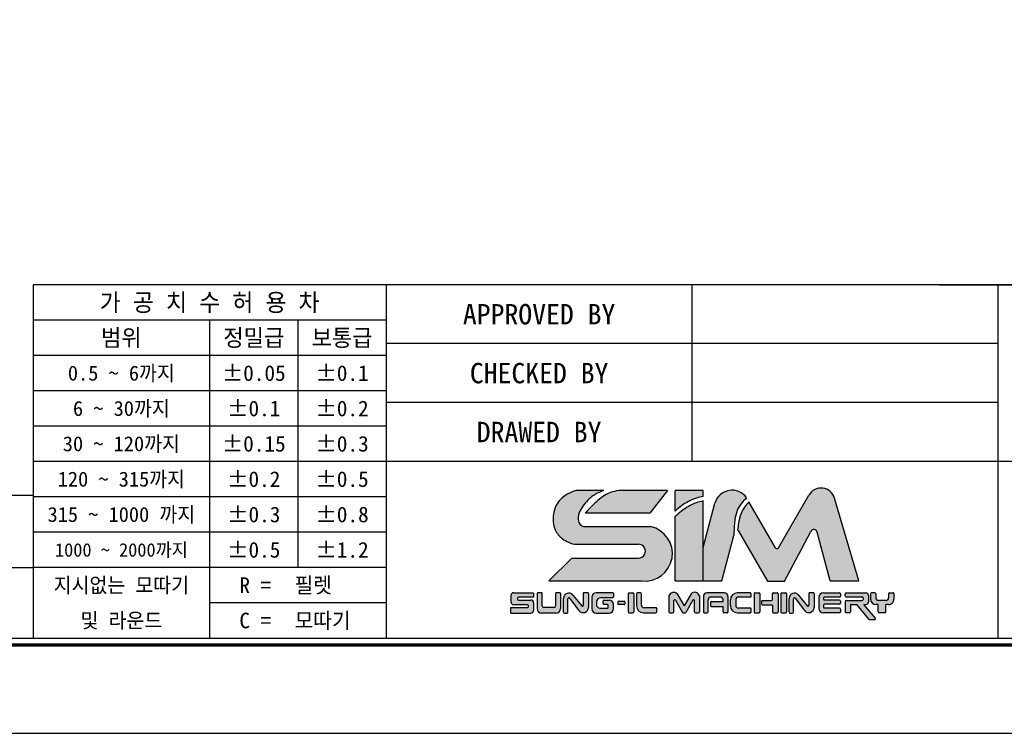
# Model space of a CAD drawing. Header units: millimetres. Extents: x -17227 to 5648, y -387 to 7914.
# Tile 3 of 6: x -9314 to -9183, y 3784 to 3878. Entities that reach past the tile are written whole.
import ezdxf
from ezdxf.enums import TextEntityAlignment as Align

# ---------------------------------------------------------------- set-up
doc = ezdxf.new("R2010")
doc.units = ezdxf.units.MM
doc.layers.get('0').update_dxf_attribs({"linetype": 'CONTINUOUS'})
doc.layers.add('7', color=7, linetype='CONTINUOUS')

msp = doc.modelspace()

# ---------------------------------------------------------------- hatches: boundary and pattern name
h = msp.add_hatch(color=150)
h.dxf.hatch_style = 1
edge = h.paths.add_edge_path()
edge.add_spline(control_points=[(-9226.96416654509, 3812.941369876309), (-9226.6808348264, 3813.193486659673), (-9226.131495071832, 3813.682305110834), (-9225.16872343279, 3814.257689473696), (-9224.223567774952, 3814.717028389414), (-9223.54506341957, 3814.832513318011), (-9223.248728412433, 3814.882951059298)], knot_values=[0, 0, 0, 0, 0.6304310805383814, 1.222315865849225, 1.865724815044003, 2.364625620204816, 2.364625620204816, 2.364625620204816, 2.364625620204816], degree=3, periodic=0)
edge.add_line((-9223.248728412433, 3814.882951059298), (-9223.248728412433, 3815.711415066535))
edge.add_line((-9223.248728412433, 3815.711415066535), (-9226.96416654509, 3815.711415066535))
edge.add_line((-9226.96416654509, 3815.711415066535), (-9226.96416654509, 3812.941369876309))
edge = h.paths.add_edge_path()
edge.add_spline(control_points=[(-9223.248728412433, 3814.307631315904), (-9223.551554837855, 3814.237981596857), (-9224.233570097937, 3814.081118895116), (-9225.185547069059, 3813.600340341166), (-9226.12175063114, 3812.972852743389), (-9226.678581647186, 3812.488025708), (-9226.96416654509, 3812.23936987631)], knot_values=[0, 0, 0, 0, 0.5164407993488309, 1.163110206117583, 1.761888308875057, 2.392319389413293, 2.392319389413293, 2.392319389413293, 2.392319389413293], degree=3, periodic=0)
edge.add_line((-9226.96416654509, 3812.239369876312), (-9226.96416654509, 3803.709879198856))
edge.add_line((-9226.96416654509, 3803.709879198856), (-9223.248728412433, 3803.709879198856))
edge.add_line((-9223.248728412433, 3803.709879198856), (-9223.248728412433, 3814.307631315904))
edge = h.paths.add_edge_path()
edge.add_line((-9230.215610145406, 3810.908693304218), (-9239.006610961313, 3810.908693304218))
edge.add_spline(control_points=[(-9239.006610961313, 3810.908693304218), (-9239.150060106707, 3810.952560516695), (-9239.500439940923, 3811.059707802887), (-9239.88543208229, 3811.759737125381), (-9239.762990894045, 3812.737526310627), (-9239.01023933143, 3813.897183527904), (-9237.962843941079, 3815.059068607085), (-9236.866440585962, 3815.512263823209), (-9236.384639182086, 3815.711415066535)], knot_values=[0, 0, 0, 0, 0.2433595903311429, 0.5944147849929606, 1.213183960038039, 1.789398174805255, 2.88702788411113, 3.747486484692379, 3.747486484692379, 3.747486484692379, 3.747486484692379], degree=3, periodic=0)
edge.add_line((-9236.384639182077, 3815.711415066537), (-9240.066303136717, 3815.711415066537))
edge.add_spline(control_points=[(-9240.066303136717, 3815.711415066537), (-9240.469261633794, 3815.559726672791), (-9241.371290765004, 3815.220169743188), (-9242.732939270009, 3814.07455803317), (-9243.264481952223, 3812.229105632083), (-9242.943754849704, 3810.43448150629), (-9242.109170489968, 3809.345661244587), (-9241.353891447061, 3808.977367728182), (-9241.080538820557, 3808.844073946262)], knot_values=[0, 0, 0, 0, 0.550739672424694, 1.232839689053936, 2.19963066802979, 2.850121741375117, 3.513003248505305, 3.888995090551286, 3.888995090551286, 3.888995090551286, 3.888995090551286], degree=3, periodic=0)
edge.add_arc((-9239.994341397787, 3810.916699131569), 2.33999999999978, 242.3423855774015, 269.9999999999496)
edge.add_line((-9239.994341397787, 3808.576699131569), (-9231.807731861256, 3808.576699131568))
edge.add_arc((-9231.807731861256, 3807.655833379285), 0.9208657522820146, 270.18688939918, 90, ccw=False)
edge.add_line((-9231.804728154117, 3806.734972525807), (-9240.64821000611, 3806.734972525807))
edge.add_line((-9240.64821000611, 3806.734972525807), (-9243.673303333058, 3803.709879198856))
edge.add_line((-9243.673303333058, 3803.709879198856), (-9231.394154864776, 3803.709879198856))
edge.add_arc((-9230.968211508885, 3807.336025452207), 3.651077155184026, 263.3004820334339, 78.10426637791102)
edge = h.paths.add_edge_path(flags=17)
edge.add_spline(control_points=[(-9234.398872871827, 3815.711415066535), (-9234.803566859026, 3815.625526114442), (-9235.917594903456, 3815.389093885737), (-9237.434786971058, 3814.250571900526), (-9238.393017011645, 3813.200657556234), (-9238.867579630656, 3812.680688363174)], knot_values=[0, 0, 0, 0, 0.6846043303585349, 1.884555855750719, 3.061918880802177, 3.061918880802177, 3.061918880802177, 3.061918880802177], degree=3, periodic=0)
edge.add_line((-9238.867579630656, 3812.680688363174), (-9230.289077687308, 3812.680688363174))
edge.add_line((-9230.289077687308, 3812.680688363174), (-9227.956082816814, 3815.711415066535))
edge.add_line((-9227.956082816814, 3815.711415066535), (-9234.398872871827, 3815.711415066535))
h = msp.add_hatch(color=8)
h.dxf.hatch_style = 1
edge = h.paths.add_edge_path()
edge.add_spline(control_points=[(-9219.16687909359, 3810.064347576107), (-9219.146622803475, 3810.644452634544), (-9219.111669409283, 3811.64545729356), (-9218.820921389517, 3812.959374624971), (-9218.263850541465, 3813.957213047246), (-9217.754656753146, 3814.448553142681), (-9217.484870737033, 3814.708879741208)], knot_values=[0, 0, 0, 0, 0.7435831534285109, 1.283095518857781, 1.707763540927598, 2.186317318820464, 2.186317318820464, 2.186317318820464, 2.186317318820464], degree=3, periodic=0)
edge.add_arc((-9219.416887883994, 3813.388686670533), 2.34000000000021, 34.34572044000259, 164.9999999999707)
edge.add_line((-9221.677154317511, 3813.994323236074), (-9223.248728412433, 3808.12912886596))
edge.add_line((-9223.248728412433, 3808.12912886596), (-9223.248728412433, 3803.709879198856))
edge.add_line((-9223.248728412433, 3803.709879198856), (-9220.78753094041, 3803.709879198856))
edge.add_line((-9220.78753094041, 3803.709879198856), (-9219.179169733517, 3809.7123649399))
edge.add_spline(control_points=[(-9219.179169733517, 3809.712364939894), (-9219.175072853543, 3809.829692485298), (-9219.170975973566, 3809.947020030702), (-9219.16687909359, 3810.064347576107)], knot_values=[2.186317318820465, 2.186317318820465, 2.186317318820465, 2.186317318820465, 2.336708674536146, 2.336708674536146, 2.336708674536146, 2.336708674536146], degree=3, periodic=0)
edge = h.paths.add_edge_path()
edge.add_arc((-9208.570965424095, 3810.052234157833), 0.46799999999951, 15.000000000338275, 152.0936797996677, ccw=False)
edge.add_line((-9208.118912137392, 3810.17336147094), (-9206.396667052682, 3803.745855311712))
edge.add_line((-9206.396667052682, 3803.745855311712), (-9202.5950873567, 3803.745855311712))
edge.add_line((-9202.5950873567, 3803.745855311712), (-9205.82470314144, 3814.665577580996))
edge.add_arc((-9207.619835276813, 3814.134649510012), 1.872000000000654, 16.47610349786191, 150.0000000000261)
edge.add_line((-9209.241034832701, 3815.070649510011), (-9213.26085263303, 3808.108120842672))
edge.add_arc((-9213.463502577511, 3808.225120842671), 0.233999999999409, 210.000000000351, 330.00000000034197, ccw=False)
edge.add_line((-9213.666152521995, 3808.108120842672), (-9217.177127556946, 3814.18930798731))
edge.add_spline(control_points=[(-9217.177127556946, 3814.189307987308), (-9217.389318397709, 3813.956156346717), (-9217.808326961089, 3813.495756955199), (-9218.305438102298, 3812.555836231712), (-9218.553549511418, 3811.52545751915), (-9218.639149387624, 3810.785844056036), (-9218.67523682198, 3810.474035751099)], knot_values=[0, 0, 0, 0, 0.523800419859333, 1.034337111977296, 1.752334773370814, 2.275651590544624, 2.275651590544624, 2.275651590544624, 2.275651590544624], degree=3, periodic=0)
edge.add_arc((-9218.787795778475, 3810.268885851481), 0.2340000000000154, 30.000000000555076, 61.24788174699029, ccw=False)
edge.add_line((-9218.585145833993, 3810.385885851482), (-9214.719102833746, 3803.689702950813))
edge.add_line((-9214.719102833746, 3803.689702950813), (-9212.470234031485, 3803.689702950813))
edge.add_line((-9212.470234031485, 3803.689702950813), (-9208.984543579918, 3810.271270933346))
h = msp.add_hatch(color=150)
h.dxf.hatch_style = 1
h.paths.add_polyline_path([(-9245.711168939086, 3800.830397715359, 0.4142135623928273), (-9246.062168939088, 3801.18139771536), (-9247.727060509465, 3801.181397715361, -0.4142135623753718), (-9247.844060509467, 3801.29839771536), (-9247.844060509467, 3801.443950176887, -0.4142135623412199), (-9247.727060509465, 3801.560950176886), (-9245.711168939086, 3801.560950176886), (-9245.711168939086, 3802.159980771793), (-9248.34552772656, 3802.159980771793, 0.4142135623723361), (-9248.696527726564, 3801.808980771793), (-9248.696527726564, 3800.909477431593, 0.414213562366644), (-9248.34552772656, 3800.558477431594), (-9246.495121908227, 3800.558477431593, -0.414213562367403), (-9246.378121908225, 3800.441477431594), (-9246.378121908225, 3800.302601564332, -0.4142135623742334), (-9246.495121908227, 3800.185601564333), (-9248.730301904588, 3800.185601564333), (-9248.730301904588, 3799.45882149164), (-9246.062168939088, 3799.45882149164, 0.41421356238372), (-9245.711168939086, 3799.809821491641)])
h.paths.add_polyline_path([(-9232.419553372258, 3802.018899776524, 0.4142135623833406), (-9232.536553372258, 3802.135899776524), (-9233.068349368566, 3802.135899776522, 0.4142135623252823), (-9233.185349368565, 3802.018899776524), (-9233.185349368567, 3799.609343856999, 0.4142135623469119), (-9233.068349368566, 3799.492343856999), (-9232.536553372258, 3799.492343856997, 0.4142135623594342), (-9232.419553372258, 3799.609343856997)])
h.paths.add_polyline_path([(-9227.125275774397, 3801.111058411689, -0.7673269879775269), (-9226.906950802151, 3801.169558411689), (-9225.972385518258, 3799.550843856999, 0.2679491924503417), (-9225.87106054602, 3799.492343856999), (-9225.638616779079, 3799.492343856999, 0.2679491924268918), (-9225.537291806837, 3799.550843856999), (-9224.602726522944, 3801.169558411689, -0.7673269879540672), (-9224.384401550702, 3801.111058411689), (-9224.384401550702, 3799.609343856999, 0.4142135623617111), (-9224.2674015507, 3799.492343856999), (-9223.840312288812, 3799.492343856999, 0.4142135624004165), (-9223.723312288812, 3799.609343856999), (-9223.723312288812, 3801.732455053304, 0.5572135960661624), (-9224.814937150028, 3802.024955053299), (-9225.754838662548, 3800.396997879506), (-9226.694740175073, 3802.024955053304, 0.5198906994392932), (-9227.786365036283, 3801.732455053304), (-9227.786365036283, 3799.609343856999, 0.4142135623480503), (-9227.669365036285, 3799.492343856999), (-9227.242275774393, 3799.492343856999, 0.4142135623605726), (-9227.125275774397, 3799.609343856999)])
h = msp.add_hatch(color=251)
h.dxf.hatch_style = 1
h.paths.add_polyline_path([(-9233.602499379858, 3800.913384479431, 0.4142135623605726), (-9233.719499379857, 3801.03038447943), (-9234.44559132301, 3801.030384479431, 0.4142135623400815), (-9234.562591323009, 3800.913384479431), (-9234.562591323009, 3800.699680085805, 0.4142135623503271), (-9234.44559132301, 3800.582680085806), (-9233.719499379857, 3800.582680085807, 0.4142135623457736), (-9233.602499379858, 3800.699680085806)])
h.paths.add_polyline_path([(-9242.154991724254, 3800.043821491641), (-9242.154991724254, 3802.042980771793, 0.4142135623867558), (-9242.271991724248, 3802.159980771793), (-9242.66671371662, 3802.159980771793, 0.4142135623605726), (-9242.783713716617, 3802.042980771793), (-9242.783713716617, 3800.411494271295, -0.4142135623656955), (-9243.01771371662, 3800.177494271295), (-9244.336576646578, 3800.177494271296, -0.4142135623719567), (-9244.570576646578, 3800.411494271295), (-9244.570576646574, 3802.042980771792, 0.4142135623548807), (-9244.687576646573, 3802.159980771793), (-9245.111163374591, 3802.159980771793, 0.4142135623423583), (-9245.228163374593, 3802.042980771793), (-9245.228163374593, 3800.043821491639, 0.4142135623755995), (-9244.643163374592, 3799.45882149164), (-9242.73999172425, 3799.458821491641, 0.4142135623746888)])
h.paths.add_polyline_path([(-9238.432311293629, 3800.213996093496), (-9238.432311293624, 3802.042980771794, 0.4142135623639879), (-9238.54931129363, 3802.159980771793), (-9239.00378224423, 3802.159980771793, 0.4142135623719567), (-9239.120782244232, 3802.042980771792), (-9239.120782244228, 3800.490891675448, -0.7053166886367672), (-9239.328429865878, 3800.416918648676), (-9240.497165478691, 3801.849104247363, 0.70531668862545), (-9241.743051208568, 3801.405266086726), (-9241.743051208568, 3799.575821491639, 0.4142135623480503), (-9241.62605120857, 3799.45882149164), (-9241.272833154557, 3799.45882149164, 0.4142135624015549), (-9241.155833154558, 3799.57582149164), (-9241.155833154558, 3801.365222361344, -0.7182104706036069), (-9240.945706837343, 3801.436049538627), (-9239.693069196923, 3799.789033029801, 0.7182104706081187)])
h.paths.add_polyline_path([(-9235.123834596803, 3800.04382149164), (-9235.123834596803, 3800.591792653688, 0.4142135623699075), (-9235.708834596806, 3801.176792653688), (-9236.390670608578, 3801.176792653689, 0.4142135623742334), (-9236.50767060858, 3801.059792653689), (-9236.50767060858, 3800.705641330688, 0.4142135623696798), (-9236.390670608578, 3800.588641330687), (-9235.930976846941, 3800.588641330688, -0.4142135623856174), (-9235.813976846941, 3800.471641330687), (-9235.813976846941, 3800.243540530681, -0.4142135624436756), (-9235.930976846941, 3800.126540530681), (-9236.919400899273, 3800.126540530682, -0.4142135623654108), (-9237.387400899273, 3800.594540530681), (-9237.387400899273, 3800.910406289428, -0.4142135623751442), (-9236.802400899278, 3801.495406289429), (-9235.240834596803, 3801.495406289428, 0.4142135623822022), (-9235.123834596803, 3801.612406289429), (-9235.123834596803, 3802.042980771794, 0.4142135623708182), (-9235.240834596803, 3802.159980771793), (-9237.401143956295, 3802.159980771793, 0.4142135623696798), (-9237.986143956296, 3801.574980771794), (-9237.986143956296, 3800.04382149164, 0.414213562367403), (-9237.401143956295, 3799.45882149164), (-9235.708834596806, 3799.45882149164, 0.4142135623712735)])
h.paths.add_polyline_path([(-9229.38030051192, 3800.051512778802, 0.4142135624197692), (-9229.497300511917, 3800.168512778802), (-9231.066300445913, 3800.168512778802, -0.4142135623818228), (-9231.417300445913, 3800.519512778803), (-9231.417300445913, 3802.018899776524, 0.4142135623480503), (-9231.534300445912, 3802.135899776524), (-9231.951020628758, 3802.135899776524, 0.4142135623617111), (-9232.068020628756, 3802.018899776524), (-9232.068020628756, 3800.428343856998, 0.4142135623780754), (-9231.132020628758, 3799.492343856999), (-9229.497300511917, 3799.492343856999, 0.4142135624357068), (-9229.38030051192, 3799.609343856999)])
h.paths.add_polyline_path([(-9222.572443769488, 3801.219236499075, -0.4142135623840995), (-9222.221443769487, 3801.570236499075), (-9220.954108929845, 3801.570236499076, -0.4142135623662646), (-9220.603108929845, 3801.219236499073), (-9220.603108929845, 3800.990699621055), (-9222.164400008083, 3800.990699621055, 0.4142135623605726), (-9222.28140000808, 3800.873699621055), (-9222.281400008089, 3800.466918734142, 0.4142135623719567), (-9222.164400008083, 3800.349918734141), (-9220.603108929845, 3800.349918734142), (-9220.603108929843, 3799.609343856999, 0.4142135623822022), (-9220.486108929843, 3799.492343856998), (-9220.07208180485, 3799.492343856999, 0.4142135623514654), (-9219.955081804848, 3799.609343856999), (-9219.955081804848, 3801.667899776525, 0.4142135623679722), (-9220.42308180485, 3802.135899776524), (-9222.74774594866, 3802.135899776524, 0.4142135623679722), (-9223.215745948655, 3801.667899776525), (-9223.215745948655, 3799.609343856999, 0.4142135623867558), (-9223.098745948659, 3799.492343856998), (-9222.689443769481, 3799.492343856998, 0.4142135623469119), (-9222.572443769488, 3799.609343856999)])
h.paths.add_polyline_path([(-9216.894945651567, 3800.00760731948, 0.414213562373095), (-9217.011945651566, 3800.124607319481), (-9218.575785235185, 3800.124607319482, -0.4142135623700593), (-9218.92678523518, 3800.475607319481), (-9218.92678523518, 3801.222756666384, -0.4142135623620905), (-9218.575785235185, 3801.573756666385), (-9217.011945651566, 3801.573756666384, 0.4142135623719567), (-9216.894945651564, 3801.690756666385), (-9216.894945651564, 3802.018899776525, 0.414213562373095), (-9217.011945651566, 3802.135899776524), (-9218.696511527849, 3802.135899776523, 0.4142135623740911), (-9219.632511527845, 3801.199899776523), (-9219.632511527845, 3800.428343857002, 0.4142135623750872), (-9218.696511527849, 3799.492343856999), (-9217.011945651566, 3799.492343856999, 0.4142135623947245), (-9216.894945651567, 3799.609343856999)])
h.paths.add_polyline_path([(-9215.736317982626, 3802.018899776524, 0.4142135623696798), (-9215.853317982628, 3802.135899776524), (-9216.385113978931, 3802.135899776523, 0.4142135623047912), (-9216.502113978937, 3802.018899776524), (-9216.502113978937, 3799.609343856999, 0.4142135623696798), (-9216.385113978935, 3799.492343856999), (-9215.853317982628, 3799.492343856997, 0.4142135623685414), (-9215.736317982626, 3799.609343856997)])
h.paths.add_polyline_path([(-9213.300874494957, 3802.018899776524, 0.4142135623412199), (-9213.417874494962, 3802.135899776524), (-9213.949670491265, 3802.135899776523, 0.4142135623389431), (-9214.066670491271, 3802.018899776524), (-9214.066670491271, 3801.248437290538, -0.4142135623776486), (-9214.18367049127, 3801.131437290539), (-9215.405566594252, 3801.131437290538, 0.4142135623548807), (-9215.522566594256, 3801.014437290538), (-9215.522566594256, 3800.673172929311, 0.4142135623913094), (-9215.405566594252, 3800.556172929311), (-9214.18367049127, 3800.556172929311, -0.4142135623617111), (-9214.066670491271, 3800.439172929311), (-9214.066670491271, 3799.609343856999, 0.4142135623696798), (-9213.949670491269, 3799.492343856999), (-9213.417874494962, 3799.492343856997, 0.4142135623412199), (-9213.300874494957, 3799.609343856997)])
h.paths.add_polyline_path([(-9212.190528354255, 3802.018899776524, 0.4142135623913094), (-9212.307528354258, 3802.135899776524), (-9212.839324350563, 3802.135899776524, 0.4142135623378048), (-9212.956324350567, 3802.018899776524), (-9212.956324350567, 3799.609343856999, 0.4142135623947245), (-9212.839324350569, 3799.492343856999), (-9212.307528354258, 3799.492343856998, 0.4142135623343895), (-9212.190528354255, 3799.609343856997)])
h.paths.add_polyline_path([(-9210.611915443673, 3801.849104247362, 0.7053166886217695), (-9211.85780117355, 3801.405266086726), (-9211.857801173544, 3799.575821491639, 0.414213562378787), (-9211.740801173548, 3799.45882149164), (-9211.387583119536, 3799.45882149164, 0.4142135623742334), (-9211.270583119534, 3799.57582149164), (-9211.27058311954, 3801.365222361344, -0.7182104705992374), (-9211.060456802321, 3801.436049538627), (-9209.807819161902, 3799.789033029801, 0.7182104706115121), (-9208.547061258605, 3800.213996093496), (-9208.547061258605, 3802.042980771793, 0.4142135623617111), (-9208.664061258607, 3802.159980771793), (-9209.118532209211, 3802.159980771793, 0.4142135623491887), (-9209.235532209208, 3802.042980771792), (-9209.235532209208, 3800.490891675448, -0.7053166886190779), (-9209.443179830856, 3800.416918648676)])
h.paths.add_polyline_path([(-9205.066213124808, 3802.018899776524, 0.4142135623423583), (-9205.183213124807, 3802.135899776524), (-9207.315309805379, 3802.135899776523, 0.4142135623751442), (-9207.900309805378, 3801.550899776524), (-9207.900309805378, 3800.077343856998, 0.4142135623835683), (-9207.315309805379, 3799.492343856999), (-9205.183213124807, 3799.492343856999, 0.4142135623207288), (-9205.066213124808, 3799.609343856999), (-9205.066213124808, 3799.994762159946, 0.4142135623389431), (-9205.183213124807, 3800.111762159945), (-9207.190111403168, 3800.111762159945, -0.4142135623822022), (-9207.307111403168, 3800.228762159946), (-9207.307111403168, 3800.525258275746, -0.4142135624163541), (-9207.190111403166, 3800.642258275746), (-9205.183213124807, 3800.642258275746, 0.414213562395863), (-9205.066213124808, 3800.759258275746), (-9205.066213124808, 3801.047588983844, 0.4142135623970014), (-9205.183213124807, 3801.164588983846), (-9207.190111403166, 3801.164588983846, -0.4142135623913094), (-9207.307111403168, 3801.281588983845), (-9207.307111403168, 3801.455659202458, -0.4142135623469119), (-9207.190111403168, 3801.572659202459), (-9205.183213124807, 3801.572659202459, 0.4142135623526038), (-9205.066213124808, 3801.68965920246)])
h.paths.add_polyline_path([(-9201.3412787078, 3801.784899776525, 0.4142135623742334), (-9201.692278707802, 3802.135899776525), (-9204.319472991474, 3802.135899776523, 0.414213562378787), (-9204.436472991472, 3802.018899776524), (-9204.436472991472, 3801.728726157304, 0.4142135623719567), (-9204.319472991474, 3801.611726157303), (-9202.162311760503, 3801.611726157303, -0.4142135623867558), (-9202.045311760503, 3801.494726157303), (-9202.045311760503, 3801.243764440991, -0.4142135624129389), (-9202.162311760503, 3801.126764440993), (-9204.319472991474, 3801.126764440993, 0.414213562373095), (-9204.436472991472, 3801.009764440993), (-9204.436472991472, 3799.609343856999, 0.4142135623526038), (-9204.319472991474, 3799.492343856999), (-9203.85626127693, 3799.492343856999, 0.4142135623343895), (-9203.739261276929, 3799.609343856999), (-9203.739261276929, 3800.482167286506, -0.4142135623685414), (-9203.622261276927, 3800.599167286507), (-9202.887707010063, 3800.599167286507), (-9201.227323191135, 3798.620398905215, 0.2216946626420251), (-9201.13769599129, 3798.578605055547), (-9200.503425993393, 3798.57860505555, 0.637070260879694), (-9200.413798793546, 3798.770811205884), (-9201.947971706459, 3800.599167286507), (-9201.692278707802, 3800.599167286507, 0.4142135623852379), (-9201.3412787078, 3800.950167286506)])
h.paths.add_polyline_path([(-9197.96378100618, 3801.301167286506), (-9197.96378100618, 3802.018899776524, 0.4142135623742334), (-9198.080781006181, 3802.135899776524), (-9198.561054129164, 3802.135899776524, 0.4142135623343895), (-9198.678054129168, 3802.018899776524), (-9198.678054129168, 3801.477764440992, -0.4142135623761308), (-9199.029054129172, 3801.126764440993), (-9200.01069907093, 3801.126764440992, -0.4142135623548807), (-9200.361699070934, 3801.477764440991), (-9200.361699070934, 3802.018899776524, 0.4142135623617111), (-9200.47869907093, 3802.135899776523), (-9200.95897219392, 3802.135899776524, 0.4142135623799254), (-9201.075972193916, 3802.018899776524), (-9201.075972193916, 3801.301167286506, 0.4142135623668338), (-9200.37397219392, 3800.599167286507), (-9198.66578100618, 3800.599167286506, 0.414213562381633)])
h.paths.add_polyline_path([(-9199.028151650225, 3800.599167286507), (-9200.03885465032, 3800.599167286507), (-9200.038854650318, 3799.609343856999, 0.4142135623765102), (-9199.921854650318, 3799.492343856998), (-9199.145151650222, 3799.492343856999, 0.4142135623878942), (-9199.02815165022, 3799.609343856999)])

# ---------------------------------------------------------------- linework, layer by layer
at = {"ltscale": 5}
msp.add_line((-9191.950032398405, 3842.936530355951), (-9078.022960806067, 3842.936530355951), dxfattribs=at)
for p, q in [((-9236.384639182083, 3815.711415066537), (-9240.066303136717, 3815.711415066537)), ((-9227.956082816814, 3815.711415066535), (-9234.398872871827, 3815.711415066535)), ((-9227.956082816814, 3815.711415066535), (-9230.289077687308, 3812.680688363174)), ((-9223.248728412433, 3815.711415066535), (-9226.96416654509, 3815.711415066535)), ((-9226.96416654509, 3812.941369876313), (-9226.96416654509, 3815.711415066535)), ((-9223.248728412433, 3814.882951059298), (-9223.248728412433, 3815.711415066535)), ((-9223.248728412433, 3803.709879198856), (-9223.248728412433, 3814.307631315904)), ((-9213.260852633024, 3808.108120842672), (-9209.241034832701, 3815.070649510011)), ((-9202.5950873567, 3803.745855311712), (-9205.824703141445, 3814.665577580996)), ((-9223.248728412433, 3808.12912886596), (-9221.677154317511, 3813.994323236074)), ((-9213.666152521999, 3808.108120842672), (-9217.177127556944, 3814.189307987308)), ((-9230.289077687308, 3812.680688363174), (-9238.867579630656, 3812.680688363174)), ((-9226.96416654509, 3803.709879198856), (-9226.96416654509, 3812.23936987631)), ((-9239.006610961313, 3810.908693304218), (-9230.215610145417, 3810.908693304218)), ((-9218.585145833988, 3810.385885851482), (-9214.719102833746, 3803.689702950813)), ((-9220.78753094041, 3803.709879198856), (-9219.179169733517, 3809.712364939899)), ((-9212.516408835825, 3803.602517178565), (-9208.984543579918, 3810.271270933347)), ((-9206.396667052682, 3803.745855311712), (-9208.118912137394, 3810.173361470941)), ((-9239.994341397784, 3808.576699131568), (-9231.807731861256, 3808.576699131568)), ((-9240.64821000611, 3806.734972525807), (-9243.673303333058, 3803.709879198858)), ((-9240.64821000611, 3806.734972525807), (-9231.81073556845, 3806.734972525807)), ((-9243.673303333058, 3803.709879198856), (-9231.394154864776, 3803.709879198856)), ((-9226.96416654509, 3803.709879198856), (-9223.248728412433, 3803.709879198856)), ((-9223.248728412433, 3803.709879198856), (-9220.78753094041, 3803.709879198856)), ((-9214.719102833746, 3803.689702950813), (-9212.516408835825, 3803.689702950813)), ((-9206.396667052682, 3803.745855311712), (-9202.5950873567, 3803.745855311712)), ((-9248.696527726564, 3800.909477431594), (-9248.696527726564, 3801.808980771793)), ((-9248.34552772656, 3802.159980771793), (-9245.711168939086, 3802.159980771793)), ((-9247.844060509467, 3801.443950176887), (-9247.844060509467, 3801.29839771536)), ((-9245.711168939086, 3801.560950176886), (-9247.727060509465, 3801.560950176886)), ((-9245.711168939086, 3802.115688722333), (-9245.711168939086, 3801.560950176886)), ((-9245.228163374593, 3802.042980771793), (-9245.228163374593, 3800.04382149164)), ((-9244.687576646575, 3802.159980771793), (-9245.111163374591, 3802.159980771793)), ((-9244.570576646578, 3800.411494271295), (-9244.570576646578, 3802.042980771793)), ((-9242.783713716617, 3802.042980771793), (-9242.783713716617, 3800.411494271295)), ((-9242.271991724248, 3802.159980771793), (-9242.66671371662, 3802.159980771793)), ((-9242.154991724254, 3802.042980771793), (-9242.154991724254, 3800.04382149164)), ((-9241.743051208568, 3799.575821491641), (-9241.743051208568, 3801.405266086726)), ((-9241.155833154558, 3799.575821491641), (-9241.155833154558, 3801.365222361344)), ((-9240.945706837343, 3801.436049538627), (-9239.693069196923, 3799.7890330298)), ((-9240.497165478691, 3801.849104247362), (-9239.328429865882, 3800.416918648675)), ((-9239.120782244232, 3802.042980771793), (-9239.120782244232, 3800.490891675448)), ((-9238.54931129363, 3802.159980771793), (-9239.00378224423, 3802.159980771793)), ((-9238.432311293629, 3802.042980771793), (-9238.432311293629, 3800.213996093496)), ((-9237.986143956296, 3801.574980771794), (-9237.986143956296, 3800.04382149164)), ((-9235.240834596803, 3802.159980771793), (-9237.401143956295, 3802.159980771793)), ((-9235.240834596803, 3801.495406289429), (-9236.802400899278, 3801.495406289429)), ((-9235.123834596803, 3802.042980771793), (-9235.123834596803, 3801.612406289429)), ((-9235.123834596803, 3802.042980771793), (-9235.123834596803, 3801.612406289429)), ((-9233.185349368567, 3802.018899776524), (-9233.185349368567, 3799.609343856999)), ((-9233.068349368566, 3802.135899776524), (-9232.536553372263, 3802.135899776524)), ((-9232.419553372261, 3802.018899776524), (-9232.419553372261, 3799.609343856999)), ((-9232.068020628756, 3802.018899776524), (-9232.068020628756, 3800.428343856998)), ((-9231.534300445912, 3802.135899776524), (-9231.951020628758, 3802.135899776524)), ((-9231.417300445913, 3800.519512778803), (-9231.417300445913, 3802.018899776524)), ((-9227.786365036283, 3801.732455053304), (-9227.786365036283, 3799.609343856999)), ((-9226.694740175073, 3802.024955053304), (-9225.754838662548, 3800.396997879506)), ((-9224.814937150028, 3802.024955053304), (-9225.754838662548, 3800.396997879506)), ((-9223.723312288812, 3801.732455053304), (-9223.723312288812, 3799.609343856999)), ((-9223.215745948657, 3801.667899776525), (-9223.215745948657, 3799.609343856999)), ((-9220.42308180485, 3802.135899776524), (-9222.74774594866, 3802.135899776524)), ((-9220.954108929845, 3801.570236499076), (-9222.221443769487, 3801.570236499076)), ((-9219.955081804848, 3801.667899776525), (-9219.955081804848, 3799.609343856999)), ((-9217.011945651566, 3802.135899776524), (-9218.69651152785, 3802.135899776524)), ((-9217.011945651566, 3801.573756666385), (-9218.575785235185, 3801.573756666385)), ((-9216.894945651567, 3801.690756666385), (-9216.894945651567, 3802.018899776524)), ((-9216.502113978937, 3802.018899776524), (-9216.502113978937, 3799.609343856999)), ((-9216.385113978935, 3802.135899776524), (-9215.853317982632, 3802.135899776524)), ((-9215.736317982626, 3802.018899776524), (-9215.736317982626, 3799.609343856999)), ((-9214.066670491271, 3801.248437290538), (-9214.066670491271, 3802.018899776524)), ((-9213.949670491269, 3802.135899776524), (-9213.417874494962, 3802.135899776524)), ((-9213.300874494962, 3802.018899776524), (-9213.300874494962, 3799.609343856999)), ((-9212.956324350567, 3802.018899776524), (-9212.956324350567, 3799.609343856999)), ((-9212.839324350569, 3802.135899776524), (-9212.307528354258, 3802.135899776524)), ((-9212.190528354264, 3802.018899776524), (-9212.190528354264, 3799.609343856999)), ((-9211.857801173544, 3799.575821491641), (-9211.857801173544, 3801.405266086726)), ((-9211.27058311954, 3799.575821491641), (-9211.27058311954, 3801.365222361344)), ((-9211.060456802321, 3801.436049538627), (-9209.807819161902, 3799.7890330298)), ((-9210.611915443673, 3801.849104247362), (-9209.443179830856, 3800.416918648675)), ((-9209.23553220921, 3802.042980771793), (-9209.23553220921, 3800.490891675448)), ((-9208.664061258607, 3802.159980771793), (-9209.118532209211, 3802.159980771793)), ((-9208.547061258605, 3802.042980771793), (-9208.547061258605, 3800.213996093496)), ((-9207.900309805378, 3801.550899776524), (-9207.900309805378, 3800.077343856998)), ((-9207.315309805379, 3802.135899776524), (-9205.183213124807, 3802.135899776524)), ((-9207.307111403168, 3801.455659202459), (-9207.307111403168, 3801.281588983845)), ((-9205.183213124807, 3801.572659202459), (-9207.190111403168, 3801.572659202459)), ((-9205.066213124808, 3802.018899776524), (-9205.066213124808, 3801.689659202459)), ((-9204.436472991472, 3801.728726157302), (-9204.436472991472, 3802.018899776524)), ((-9204.319472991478, 3802.135899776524), (-9201.692278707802, 3802.135899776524)), ((-9204.319472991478, 3801.611726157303), (-9202.162311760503, 3801.611726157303)), ((-9202.045311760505, 3801.494726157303), (-9202.045311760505, 3801.243764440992)), ((-9201.3412787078, 3801.784899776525), (-9201.3412787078, 3800.950167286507)), ((-9201.075972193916, 3802.018899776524), (-9201.075972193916, 3801.301167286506)), ((-9200.47869907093, 3802.135899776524), (-9200.95897219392, 3802.135899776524)), ((-9200.361699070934, 3802.018899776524), (-9200.361699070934, 3801.477764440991)), ((-9198.678054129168, 3802.018899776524), (-9198.678054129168, 3801.477764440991)), ((-9198.561054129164, 3802.135899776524), (-9198.080781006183, 3802.135899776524)), ((-9197.963781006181, 3802.018899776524), (-9197.963781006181, 3801.301167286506)), ((-9248.730301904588, 3799.45882149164), (-9248.730301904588, 3800.185601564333)), ((-9248.730301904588, 3800.185601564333), (-9246.495121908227, 3800.185601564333)), ((-9246.495121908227, 3800.558477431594), (-9248.34552772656, 3800.558477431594)), ((-9247.727060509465, 3801.18139771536), (-9246.062168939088, 3801.18139771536)), ((-9246.378121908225, 3800.302601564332), (-9246.378121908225, 3800.441477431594)), ((-9245.711168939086, 3800.830397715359), (-9245.711168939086, 3799.809821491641)), ((-9243.01771371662, 3800.177494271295), (-9244.336576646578, 3800.177494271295)), ((-9237.387400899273, 3800.910406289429), (-9237.387400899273, 3800.594540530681)), ((-9236.919400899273, 3800.126540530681), (-9235.930976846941, 3800.126540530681)), ((-9236.50767060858, 3800.705641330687), (-9236.50767060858, 3801.059792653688)), ((-9236.390670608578, 3801.176792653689), (-9235.708834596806, 3801.176792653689)), ((-9235.930976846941, 3800.588641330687), (-9236.390670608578, 3800.588641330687)), ((-9235.813976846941, 3800.243540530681), (-9235.813976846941, 3800.471641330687)), ((-9235.123834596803, 3800.04382149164), (-9235.123834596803, 3800.591792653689)), ((-9234.562591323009, 3800.913384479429), (-9234.562591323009, 3800.699680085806)), ((-9234.44559132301, 3801.03038447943), (-9233.719499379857, 3801.03038447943)), ((-9233.719499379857, 3800.582680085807), (-9234.44559132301, 3800.582680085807)), ((-9233.602499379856, 3800.913384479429), (-9233.602499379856, 3800.699680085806)), ((-9229.497300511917, 3800.168512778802), (-9231.066300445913, 3800.168512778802)), ((-9229.38030051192, 3799.609343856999), (-9229.38030051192, 3800.051512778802)), ((-9227.125275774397, 3799.609343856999), (-9227.125275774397, 3801.111058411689)), ((-9226.906950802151, 3801.169558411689), (-9225.972385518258, 3799.550843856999)), ((-9224.602726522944, 3801.169558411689), (-9225.537291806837, 3799.550843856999)), ((-9224.384401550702, 3799.609343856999), (-9224.384401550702, 3801.111058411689)), ((-9222.572443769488, 3799.609343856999), (-9222.572443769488, 3801.219236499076)), ((-9222.281400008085, 3800.873699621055), (-9222.281400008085, 3800.466918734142)), ((-9222.164400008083, 3800.990699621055), (-9220.603108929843, 3800.990699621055)), ((-9222.164400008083, 3800.349918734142), (-9220.603108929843, 3800.349918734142)), ((-9220.603108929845, 3800.990699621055), (-9220.603108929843, 3801.219236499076)), ((-9220.603108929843, 3799.609343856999), (-9220.603108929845, 3800.349918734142)), ((-9219.632511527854, 3800.428343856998), (-9219.632511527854, 3801.199899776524)), ((-9218.92678523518, 3801.222756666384), (-9218.92678523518, 3800.475607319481)), ((-9217.01194565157, 3800.124607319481), (-9218.575785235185, 3800.124607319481)), ((-9216.894945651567, 3799.609343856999), (-9216.894945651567, 3800.00760731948)), ((-9215.522566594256, 3801.014437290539), (-9215.522566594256, 3800.673172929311)), ((-9215.405566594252, 3801.131437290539), (-9214.18367049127, 3801.131437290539)), ((-9215.405566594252, 3800.556172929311), (-9214.18367049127, 3800.556172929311)), ((-9214.066670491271, 3800.439172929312), (-9214.066670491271, 3799.609343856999)), ((-9207.307111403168, 3800.525258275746), (-9207.307111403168, 3800.228762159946)), ((-9205.183213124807, 3801.164588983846), (-9207.190111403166, 3801.164588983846)), ((-9205.183213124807, 3800.642258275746), (-9207.190111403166, 3800.642258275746)), ((-9205.183213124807, 3800.111762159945), (-9207.190111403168, 3800.111762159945)), ((-9205.066213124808, 3801.047588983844), (-9205.066213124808, 3800.759258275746)), ((-9205.066213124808, 3799.994762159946), (-9205.066213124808, 3799.609343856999)), ((-9204.436472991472, 3801.009764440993), (-9204.436472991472, 3799.609343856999)), ((-9204.319472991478, 3801.126764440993), (-9202.162311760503, 3801.126764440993)), ((-9203.739261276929, 3800.482167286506), (-9203.739261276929, 3799.609343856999)), ((-9203.622261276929, 3800.599167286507), (-9202.887707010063, 3800.599167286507)), ((-9201.227323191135, 3798.620398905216), (-9202.887707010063, 3800.599167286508)), ((-9201.947971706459, 3800.599167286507), (-9201.692278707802, 3800.599167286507)), ((-9200.413798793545, 3798.770811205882), (-9201.947971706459, 3800.599167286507)), ((-9200.03885465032, 3800.599167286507), (-9200.373972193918, 3800.599167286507)), ((-9200.03885465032, 3799.609343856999), (-9200.03885465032, 3800.599167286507)), ((-9199.02905412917, 3801.126764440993), (-9200.010699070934, 3801.126764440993)), ((-9198.665781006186, 3800.599167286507), (-9199.028151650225, 3800.599167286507)), ((-9199.028151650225, 3799.609343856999), (-9199.028151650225, 3800.599167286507)), ((-9248.730301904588, 3799.45882149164), (-9246.062168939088, 3799.45882149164)), ((-9242.73999172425, 3799.45882149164), (-9244.643163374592, 3799.45882149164)), ((-9241.62605120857, 3799.45882149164), (-9241.27283315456, 3799.45882149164)), ((-9237.401143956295, 3799.45882149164), (-9235.708834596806, 3799.45882149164)), ((-9233.068349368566, 3799.492343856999), (-9232.536553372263, 3799.492343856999)), ((-9231.132020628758, 3799.492343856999), (-9229.497300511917, 3799.492343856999)), ((-9227.669365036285, 3799.492343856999), (-9227.242275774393, 3799.492343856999)), ((-9225.87106054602, 3799.492343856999), (-9225.638616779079, 3799.492343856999)), ((-9224.2674015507, 3799.492343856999), (-9223.840312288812, 3799.492343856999)), ((-9223.098745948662, 3799.492343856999), (-9222.689443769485, 3799.492343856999)), ((-9220.07208180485, 3799.492343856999), (-9220.486108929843, 3799.492343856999)), ((-9218.69651152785, 3799.492343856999), (-9217.01194565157, 3799.492343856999)), ((-9216.385113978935, 3799.492343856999), (-9215.853317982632, 3799.492343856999)), ((-9213.949670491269, 3799.492343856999), (-9213.417874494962, 3799.492343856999)), ((-9212.839324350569, 3799.492343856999), (-9212.307528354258, 3799.492343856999)), ((-9211.740801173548, 3799.45882149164), (-9211.387583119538, 3799.45882149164)), ((-9205.183213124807, 3799.492343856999), (-9207.315309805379, 3799.492343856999)), ((-9203.856261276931, 3799.492343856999), (-9204.319472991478, 3799.492343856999)), ((-9199.145151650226, 3799.492343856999), (-9199.921854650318, 3799.492343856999)), ((-9200.503425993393, 3798.578605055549), (-9201.13769599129, 3798.578605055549))]:
    msp.add_line(p, q)
for centre, radius, start, end in [((-9219.416887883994, 3813.388686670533), 2.34, 34.34572044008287, 165.0000000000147), ((-9207.619835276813, 3814.134649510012), 1.872, 16.4761034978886, 149.9999999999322), ((-9230.968211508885, 3807.336025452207), 3.651077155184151, 263.3004820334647, 78.10426637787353), ((-9218.787795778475, 3810.268885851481), 0.234, 30.00000000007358, 61.24788175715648), ((-9208.570965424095, 3810.052234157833), 0.468, 14.99999999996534, 152.0936797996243), ((-9239.994341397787, 3810.916699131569), 2.34, 242.3423855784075, 270), ((-9231.807731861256, 3807.655833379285), 0.920865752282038, 269.8131105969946, 90), ((-9213.463502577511, 3808.225120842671), 0.234, 209.9999999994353, 330.0000000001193), ((-9248.34552772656, 3801.808980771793), 0.351, 90, 180), ((-9247.727060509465, 3801.443950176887), 0.117, 90, 180), ((-9247.727060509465, 3801.29839771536), 0.117, 180, 270), ((-9245.111163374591, 3802.042980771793), 0.117, 90, 180), ((-9244.687576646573, 3802.042980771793), 0.117, 0, 90.00000000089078), ((-9242.66671371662, 3802.042980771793), 0.117, 90, 180), ((-9242.271991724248, 3802.042980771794), 0.117, 0, 90), ((-9241.041051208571, 3801.405266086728), 0.702, 39.21617813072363, 180), ((-9241.038833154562, 3801.365222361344), 0.117, 37.25478689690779, 180), ((-9239.00378224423, 3802.042980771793), 0.117, 90, 180), ((-9238.54931129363, 3802.042980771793), 0.117, 0, 90.00000000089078), ((-9237.401143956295, 3801.574980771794), 0.585, 90, 180), ((-9236.802400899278, 3800.910406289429), 0.585, 90, 180), ((-9235.240834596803, 3802.042980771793), 0.117, 0, 90), ((-9235.240834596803, 3801.612406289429), 0.117, 270, 0), ((-9233.068349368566, 3802.018899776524), 0.117, 90, 180), ((-9232.536553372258, 3802.018899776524), 0.117, 0, 90), ((-9231.951020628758, 3802.018899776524), 0.117, 90, 180), ((-9231.534300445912, 3802.018899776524), 0.117, 0, 90), ((-9227.137915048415, 3801.495656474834), 0.6903339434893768, 50.06099622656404, 159.9390037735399), ((-9224.359611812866, 3801.541002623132), 0.6644780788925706, 16.74570727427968, 133.2542927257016), ((-9222.74774594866, 3801.667899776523), 0.468, 90, 180), ((-9222.221443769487, 3801.219236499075), 0.351, 90, 180), ((-9220.954108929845, 3801.219236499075), 0.351, 0, 89.99999999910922), ((-9220.42308180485, 3801.667899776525), 0.468, 0, 90), ((-9218.696511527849, 3801.199899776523), 0.9359999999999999, 90, 180), ((-9218.575785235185, 3801.222756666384), 0.351, 90, 180), ((-9217.011945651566, 3802.018899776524), 0.117, 0, 90.00000000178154), ((-9217.011945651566, 3801.690756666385), 0.117, 270, 0), ((-9216.385113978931, 3802.018899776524), 0.117, 90.00000000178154, 180), ((-9215.853317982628, 3802.018899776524), 0.117, 0, 90.00000000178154), ((-9214.18367049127, 3801.248437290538), 0.117, 270, 0), ((-9213.949670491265, 3802.018899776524), 0.117, 90.00000000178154, 180), ((-9213.417874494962, 3802.018899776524), 0.117, 0, 90.00000000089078), ((-9212.839324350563, 3802.018899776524), 0.117, 90.00000000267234, 180), ((-9212.307528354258, 3802.018899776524), 0.117, 0, 90.00000000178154), ((-9211.155801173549, 3801.405266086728), 0.702, 39.21617813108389, 180), ((-9211.153583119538, 3801.365222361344), 0.117, 37.25478689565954, 180), ((-9209.118532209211, 3802.042980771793), 0.117, 90, 180), ((-9208.664061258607, 3802.042980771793), 0.117, 0, 90), ((-9207.315309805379, 3801.550899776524), 0.585, 90, 180), ((-9207.190111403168, 3801.455659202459), 0.117, 90, 180), ((-9207.190111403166, 3801.281588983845), 0.117, 180, 270), ((-9205.183213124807, 3802.018899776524), 0.117, 0, 90), ((-9205.183213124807, 3801.689659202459), 0.117, 270, 0), ((-9204.319472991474, 3802.018899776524), 0.117, 90, 180), ((-9204.319472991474, 3801.728726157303), 0.117, 180, 270), ((-9202.162311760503, 3801.494726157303), 0.117, 0, 90), ((-9202.162311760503, 3801.243764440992), 0.117, 270, 0), ((-9201.692278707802, 3801.784899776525), 0.351, 0, 90), ((-9200.95897219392, 3802.018899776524), 0.117, 90, 180), ((-9200.37397219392, 3801.301167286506), 0.702, 180, 270), ((-9200.47869907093, 3802.018899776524), 0.117, 0, 90), ((-9200.01069907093, 3801.477764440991), 0.351, 180, 270), ((-9199.029054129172, 3801.477764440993), 0.351, 270.000000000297, 0), ((-9198.561054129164, 3802.018899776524), 0.117, 90.00000000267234, 180), ((-9198.66578100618, 3801.301167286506), 0.702, 269.9999999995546, 0), ((-9198.080781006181, 3802.018899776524), 0.117, 0, 90.00000000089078), ((-9248.34552772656, 3800.909477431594), 0.351, 180, 270), ((-9246.495121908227, 3800.441477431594), 0.117, 0, 90), ((-9246.495121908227, 3800.302601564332), 0.117, 270, 0), ((-9246.062168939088, 3800.830397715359), 0.351, 0, 90), ((-9244.643163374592, 3800.043821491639), 0.585, 180, 270), ((-9244.336576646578, 3800.411494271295), 0.234, 180, 270), ((-9243.01771371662, 3800.411494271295), 0.234, 270, 0), ((-9242.73999172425, 3800.043821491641), 0.585, 270.0000000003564, 0), ((-9239.13431129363, 3800.213996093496), 0.702, 217.2547868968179, 0), ((-9239.237782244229, 3800.490891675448), 0.117, 219.2161781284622, 0), ((-9237.401143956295, 3800.04382149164), 0.585, 180, 269.9999999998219), ((-9236.919400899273, 3800.594540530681), 0.468, 180, 270), ((-9236.390670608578, 3801.059792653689), 0.117, 90, 180), ((-9236.390670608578, 3800.705641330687), 0.117, 180, 270), ((-9235.930976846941, 3800.471641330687), 0.117, 0, 90), ((-9235.930976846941, 3800.243540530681), 0.117, 270, 0), ((-9235.708834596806, 3800.591792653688), 0.585, 0, 90), ((-9235.708834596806, 3800.04382149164), 0.585, 270, 0), ((-9234.44559132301, 3800.913384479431), 0.117, 90, 180), ((-9234.44559132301, 3800.699680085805), 0.117, 180, 270), ((-9233.719499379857, 3800.913384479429), 0.117, 0, 90), ((-9233.719499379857, 3800.699680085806), 0.117, 270, 0), ((-9231.132020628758, 3800.428343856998), 0.9359999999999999, 180, 270), ((-9231.066300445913, 3800.519512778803), 0.351, 180, 270), ((-9229.497300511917, 3800.051512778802), 0.117, 0, 90), ((-9227.008275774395, 3801.111058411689), 0.117, 29.99999999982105, 180), ((-9224.501401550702, 3801.111058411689), 0.117, 0, 149.9999999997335), ((-9222.164400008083, 3800.873699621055), 0.117, 90.00000000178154, 180), ((-9222.164400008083, 3800.466918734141), 0.117, 180, 270), ((-9218.696511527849, 3800.428343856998), 0.9359999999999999, 180, 269.9999999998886), ((-9218.575785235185, 3800.475607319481), 0.351, 180, 270), ((-9217.011945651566, 3800.00760731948), 0.117, 0, 90.00000000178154), ((-9215.405566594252, 3801.014437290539), 0.117, 90, 180), ((-9215.405566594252, 3800.673172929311), 0.117, 180, 270), ((-9214.18367049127, 3800.439172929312), 0.117, 0, 90), ((-9209.24906125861, 3800.213996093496), 0.702, 217.2547868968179, 0), ((-9209.35253220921, 3800.490891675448), 0.117, 219.2161781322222, 0), ((-9207.315309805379, 3800.077343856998), 0.585, 180, 270), ((-9207.190111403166, 3800.525258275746), 0.117, 90, 180), ((-9207.190111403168, 3800.228762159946), 0.117, 180, 270), ((-9205.183213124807, 3801.047588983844), 0.117, 0, 90), ((-9205.183213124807, 3800.759258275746), 0.117, 270, 0), ((-9205.183213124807, 3799.994762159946), 0.117, 0, 90), ((-9204.319472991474, 3801.009764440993), 0.117, 90, 180), ((-9203.622261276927, 3800.482167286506), 0.117, 90, 180), ((-9201.692278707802, 3800.950167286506), 0.351, 270, 0), ((-9246.062168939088, 3799.809821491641), 0.351, 270, 0), ((-9241.62605120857, 3799.575821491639), 0.117, 180, 270), ((-9241.272833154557, 3799.57582149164), 0.117, 269.9999999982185, 0), ((-9233.068349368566, 3799.609343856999), 0.117, 180, 270), ((-9232.536553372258, 3799.609343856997), 0.117, 270, 0), ((-9229.497300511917, 3799.609343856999), 0.117, 270, 0), ((-9227.669365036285, 3799.609343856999), 0.117, 180, 270), ((-9227.242275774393, 3799.609343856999), 0.117, 270, 0), ((-9225.87106054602, 3799.609343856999), 0.117, 210.0000000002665, 270), ((-9225.638616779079, 3799.609343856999), 0.117, 270, 329.9999999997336), ((-9224.2674015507, 3799.609343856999), 0.117, 180, 270), ((-9223.840312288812, 3799.609343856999), 0.117, 270, 0), ((-9223.098745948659, 3799.609343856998), 0.117, 180, 270), ((-9222.689443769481, 3799.609343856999), 0.117, 270, 0), ((-9220.486108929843, 3799.609343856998), 0.117, 180, 270), ((-9220.07208180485, 3799.609343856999), 0.117, 269.9999999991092, 0), ((-9217.011945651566, 3799.609343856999), 0.117, 269.9999999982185, 0), ((-9216.385113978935, 3799.609343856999), 0.117, 180, 270), ((-9215.853317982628, 3799.609343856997), 0.117, 269.9999999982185, 0), ((-9213.949670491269, 3799.609343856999), 0.117, 180, 270), ((-9213.417874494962, 3799.609343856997), 0.117, 269.9999999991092, 0), ((-9212.839324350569, 3799.609343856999), 0.117, 180, 270), ((-9212.307528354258, 3799.609343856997), 0.117, 269.9999999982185, 0), ((-9211.740801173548, 3799.575821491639), 0.117, 180, 270), ((-9211.387583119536, 3799.57582149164), 0.117, 270, 0), ((-9205.183213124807, 3799.609343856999), 0.117, 270, 0), ((-9204.319472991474, 3799.609343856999), 0.117, 180, 270), ((-9203.85626127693, 3799.609343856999), 0.117, 270, 0), ((-9200.503425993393, 3798.695605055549), 0.117, 270.0000000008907, 39.99999999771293), ((-9199.921854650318, 3799.609343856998), 0.117, 180, 270), ((-9199.145151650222, 3799.609343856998), 0.117, 270, 0), ((-9201.13769599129, 3798.695605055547), 0.117, 219.9999999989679, 270)]:
    msp.add_arc(centre, radius, start, end)
for points, knots in [([(-9240.066303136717, 3815.711415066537), (-9240.469261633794, 3815.559726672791), (-9241.371290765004, 3815.220169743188), (-9242.732939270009, 3814.07455803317), (-9243.264481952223, 3812.229105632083), (-9242.943754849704, 3810.43448150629), (-9242.109170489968, 3809.345661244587), (-9241.353891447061, 3808.977367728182), (-9241.080538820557, 3808.844073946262)], [0, 0, 0, 0, 0.550739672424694, 1.232839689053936, 2.19963066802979, 2.850121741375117, 3.513003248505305, 3.888995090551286, 3.888995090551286, 3.888995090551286, 3.888995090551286]), ([(-9217.484870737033, 3814.708879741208), (-9217.754656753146, 3814.448553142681), (-9218.263850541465, 3813.957213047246), (-9218.820921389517, 3812.959374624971), (-9219.111669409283, 3811.64545729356), (-9219.146622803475, 3810.644452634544), (-9219.16687909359, 3810.064347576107), (-9219.170975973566, 3809.947020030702), (-9219.175072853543, 3809.829692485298), (-9219.179169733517, 3809.712364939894)], [0, 0, 0, 0, 0.4785537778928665, 0.9032217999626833, 1.442734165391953, 2.186317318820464, 2.186317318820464, 2.186317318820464, 2.336708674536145, 2.336708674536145, 2.336708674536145, 2.336708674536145])]:
    msp.add_open_spline(points, degree=3, knots=knots)
for points in [[(-9236.384639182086, 3815.711415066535), (-9237.774593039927, 3815.028122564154), (-9239.164589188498, 3813.62404511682), (-9239.679795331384, 3812.723869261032), (-9239.750085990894, 3811.612304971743), (-9239.409846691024, 3811.079825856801), (-9239.006610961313, 3810.908693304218)], [(-9234.398872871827, 3815.711415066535), (-9235.589171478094, 3815.392475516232), (-9237.389996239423, 3814.199892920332), (-9238.867579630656, 3812.680688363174)], [(-9223.248728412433, 3814.882951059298), (-9224.127064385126, 3814.695952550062), (-9225.187092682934, 3814.229455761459), (-9226.092514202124, 3813.667963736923), (-9226.96416654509, 3812.941369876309)], [(-9223.248728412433, 3814.307631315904), (-9224.146646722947, 3814.067034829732), (-9225.197575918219, 3813.566579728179), (-9226.092514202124, 3812.965963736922), (-9226.96416654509, 3812.23936987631)], [(-9217.177127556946, 3814.189307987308), (-9217.781494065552, 3813.465643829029), (-9218.216445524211, 3812.65612803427), (-9218.55094216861, 3811.407769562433), (-9218.67523682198, 3810.474035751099)]]:
    msp.add_spline(points, degree=3)
at = {"layer": '7'}
for p, q in [((-9078.022960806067, 3842.936530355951), (-9312.022960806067, 3842.936530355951)), ((-9312.022960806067, 3842.936530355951), (-9312.022960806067, 3796.136530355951)), ((-9265.222960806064, 3842.936530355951), (-9265.222960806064, 3796.136530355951)), ((-9224.722960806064, 3842.936530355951), (-9224.722960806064, 3819.536530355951)), ((-9184.222960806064, 3842.936530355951), (-9184.222960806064, 3796.136530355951)), ((-9265.222960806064, 3838.25653035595), (-9312.022960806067, 3838.25653035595)), ((-9288.622960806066, 3838.25653035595), (-9288.622960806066, 3796.136530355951)), ((-9276.922960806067, 3838.25653035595), (-9276.922960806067, 3805.496530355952)), ((-9184.222960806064, 3835.13653035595), (-9265.222960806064, 3835.13653035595)), ((-9265.222960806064, 3833.57653035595), (-9312.022960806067, 3833.57653035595)), ((-9265.222960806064, 3828.896530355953), (-9312.022960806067, 3828.896530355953)), ((-9184.222960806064, 3827.336530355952), (-9265.222960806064, 3827.336530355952)), ((-9265.222960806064, 3824.216530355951), (-9312.022960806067, 3824.216530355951)), ((-9265.222960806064, 3819.536530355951), (-9312.022960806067, 3819.536530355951)), ((-9078.022960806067, 3819.536530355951), (-9265.222960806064, 3819.536530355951)), ((-9312.022960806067, 3815.036530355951), (-9488.422960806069, 3815.036530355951)), ((-9265.222960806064, 3814.856530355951), (-9312.022960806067, 3814.856530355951)), ((-9265.222960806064, 3810.17653035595), (-9312.022960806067, 3810.17653035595)), ((-9335.422960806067, 3805.496530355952), (-9312.022960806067, 3805.496530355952)), ((-9265.222960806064, 3805.496530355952), (-9312.022960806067, 3805.496530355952)), ((-9265.222960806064, 3800.816530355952), (-9288.622960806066, 3800.816530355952))]:
    msp.add_line(p, q, dxfattribs=at)
at = {"layer": '7', "color": 0}
msp.add_line((-9600.022960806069, 3783.536530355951), (-9065.422960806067, 3783.536530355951), dxfattribs=at)
at = {"layer": '7', "const_width": 0.45}
msp.add_lwpolyline([(-9077.122960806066, 3795.236530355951), (-9077.122960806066, 4149.836530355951), (-9582.022960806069, 4149.836530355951), (-9582.022960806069, 3795.236530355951)], close=True, dxfattribs=at)
at = {"layer": '7'}
msp.add_lwpolyline([(-9078.022960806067, 3796.136530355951), (-9078.022960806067, 4148.936530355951), (-9581.12296080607, 4148.936530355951), (-9581.12296080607, 3796.136530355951)], close=True, dxfattribs=at)
for p in [(-9224.722960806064, 3835.13653035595), (-9224.722960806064, 3827.336530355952)]:
    msp.add_point(p, dxfattribs=at)

# ---------------------------------------------------------------- texts
for s, height, p in [('가 공 치 수 허 용 차', 2.34, (-9288.622960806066, 3840.596530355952)), ('APPROVED BY', 2.7, (-9244.972960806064, 3839.036530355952)), ('범위', 2.25, (-9300.322960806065, 3835.916530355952)), ('정밀급', 2.25, (-9282.772960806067, 3835.916530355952)), ('보통급', 2.25, (-9271.072960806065, 3835.916530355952)), ('CHECKED BY', 2.7, (-9244.972960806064, 3831.236530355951)), ('0.5 ~ 6까지', 1.98, (-9300.322960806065, 3831.236530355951)), ('%%P0.05', 2.07, (-9282.772960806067, 3831.236530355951)), ('%%P0.1', 2.07, (-9271.072960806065, 3831.236530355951)), ('6 ~ 30까지', 1.98, (-9300.322960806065, 3826.556530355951)), ('%%P0.1', 2.07, (-9282.772960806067, 3826.556530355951)), ('%%P0.2', 2.07, (-9271.072960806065, 3826.556530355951)), ('DRAWED BY', 2.7, (-9244.972960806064, 3823.43653035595)), ('30 ~ 120까지', 1.98, (-9300.322960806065, 3821.876530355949)), ('%%P0.15', 2.07, (-9282.772960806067, 3821.876530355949)), ('%%P0.3', 2.07, (-9271.072960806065, 3821.876530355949)), ('120 ~ 315까지', 1.98, (-9300.322960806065, 3817.196530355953)), ('%%P0.2', 2.07, (-9282.772960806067, 3817.196530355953)), ('%%P0.5', 2.07, (-9271.072960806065, 3817.196530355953)), ('315 ~ 1000 까지', 1.98, (-9300.322960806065, 3812.516530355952)), ('%%P0.3', 2.07, (-9282.772960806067, 3812.516530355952)), ('%%P0.8', 2.07, (-9271.072960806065, 3812.516530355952)), ('%%P0.5', 2.07, (-9282.772960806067, 3807.836530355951)), ('%%P1.2', 2.07, (-9271.072960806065, 3807.836530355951)), ('1000 ~ 2000까지', 1.782, (-9300.317414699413, 3807.819939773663)), ('지시없는 모따기', 1.98, (-9300.322960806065, 3803.15653035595)), ('R = ', 2.07, (-9281.872960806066, 3803.15653035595)), ('및 라운드', 1.98, (-9300.322960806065, 3798.47653035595)), ('C = ', 2.07, (-9281.872960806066, 3798.47653035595))]:
    msp.add_text(s, height=height, dxfattribs=at).set_placement(p, align=Align.MIDDLE_CENTER)
for tag, p in [('필렛', (-9277.372960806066, 3803.15653035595)), ('모따기', (-9277.372960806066, 3798.47653035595))]:
    msp.add_attdef(tag, text='0.2~0.3', height=2.07, dxfattribs=at).set_placement(p, align=Align.MIDDLE_LEFT)

doc.saveas('drawing.dxf')
